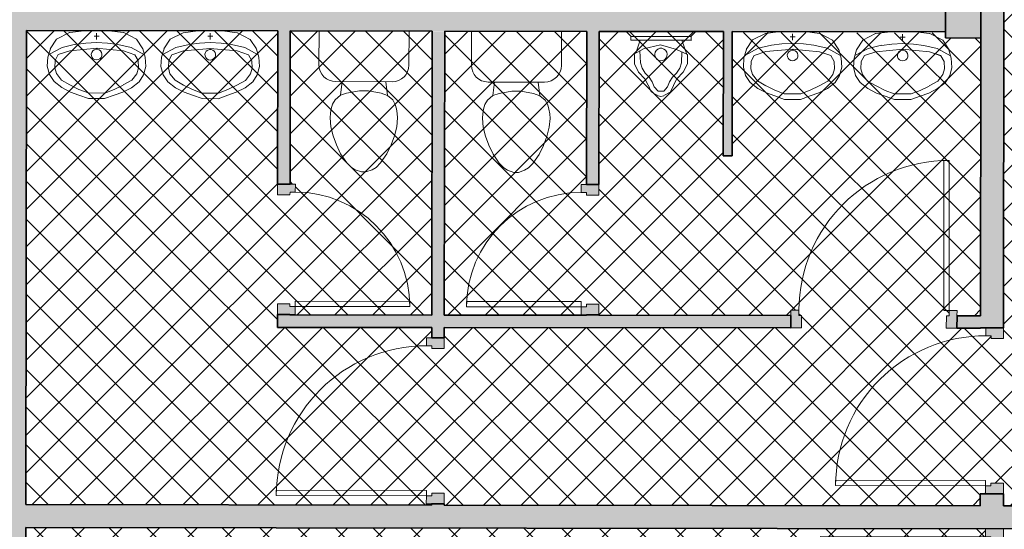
# Model space of a CAD drawing. Header units: metres. Extents: x 107 to 154, y -7 to 138.
# Tile 59 of 62: x 136.6 to 142.15, y 128.26 to 131.13. Entities that reach past the tile are written whole.
import ezdxf

# ---------------------------------------------------------------- set-up
doc = ezdxf.new("R2010")
doc.units = ezdxf.units.M
doc.linetypes.add('Tiret', pattern=[0.0025, 0.00125, -0.00125])
for name, color, linetype, lineweight in [('A-DETL-GENF', 7, 'Continuous', 18), ('A-DOOR', 7, 'Continuous', 18), ('A-FLOR-HRAL', 7, 'Continuous', 18), ('A-WALL', 7, 'Continuous', 18), ('P-SANR-FIXT', 7, 'Continuous', 18), ('S-COLS', 7, 'Continuous', 18)]:
    doc.layers.add(name, color=color, linetype=linetype, lineweight=lineweight)
doc.layers.add('A-WALL-PATT', color=7, linetype='Continuous', true_color=0x2a2a2a)

# ---------------------------------------------------------------- blocks, each defined once
blk = doc.blocks.new('ART-Béton-Poteau rectangulaire - 20X20-3251590-DCE-R-1 Proj 50')
at = {"layer": 'S-COLS', "true_color": 0x2a2a2a}
blk.add_hatch(color=250, dxfattribs=at).paths.add_polyline_path([(0.1, -0.1), (0.1, 0.1), (-0.1, 0.1), (-0.1, -0.1)])
at = {"layer": 'S-COLS', "lineweight": 35}
for p, q in [((0.1, 0.1), (-0.1, 0.1)), ((-0.1, 0.1), (-0.1, -0.1)), ((0.1, -0.1), (0.1, 0.1)), ((-0.1, -0.1), (0.1, -0.1))]:
    blk.add_line(p, q, dxfattribs=at)
blk = doc.blocks.new('OMD_Porte 1V tunnel - 80x204-5423494-DCE-R-1 Proj 50')
at = {"layer": 'A-DOOR', "true_color": 0x2a2a2a}
h = blk.add_hatch(color=250, dxfattribs=at)
h.paths.add_polyline_path([(-0.5175, -0.065), (-0.4575, -0.0649), (-0.4576, 0.005), (-0.4725, 0.005), (-0.4725, 0.035), (-0.5175, 0.035), (-0.5175, 0.0049)])
h.paths.add_polyline_path([(0.3575, -0.065), (0.4175, -0.065), (0.4174, 0.035), (0.3725, 0.0349), (0.3725, 0.005), (0.3575, 0.005)])
at = {"layer": 'A-DOOR'}
for p, q in [((-0.4725, 0.035), (-0.4725, 0.88)), ((-0.4425, 0.88), (-0.4725, 0.88)), ((-0.4425, 0.88), (-0.4425, 0.035)), ((-0.5175, 0.035), (-0.4725, 0.035)), ((-0.4425, 0.035), (-0.4725, 0.035)), ((-0.4725, 0.035), (-0.4425, 0.035)), ((-0.4725, 0.035), (-0.4725, 0.005)), ((-0.4725, 0.005), (-0.4575, 0.005)), ((-0.4575, 0.005), (-0.4575, -0.065)), ((0.3575, 0.005), (0.3725, 0.005)), ((0.3575, -0.065), (0.3575, 0.005)), ((0.3725, 0.005), (0.3725, 0.035)), ((0.3725, 0.035), (0.4175, 0.035)), ((-0.4575, -0.065), (-0.5175, -0.065)), ((0.4175, -0.065), (0.3575, -0.065))]:
    blk.add_line(p, q, dxfattribs=at)
blk.add_arc((-0.4725, 0.035), 0.845, 0, 90, dxfattribs=at)
blk = doc.blocks.new('OMD_lavabo - Type 1-3236335-DCE-R-1 Proj 50')
at = {"layer": 'P-SANR-FIXT'}
for p, q in [((0.0796, 0.447), (0.0261, 0.4275)), ((0.1709, 0.447), (0.0796, 0.447)), ((0.1709, 0.447), (0.2244, 0.4275)), ((-0.022, 0.4107), (-0.071, 0.3855)), ((-0.071, 0.3855), (-0.022, 0.4107)), ((0.0263, 0.3957), (-0.0243, 0.3708)), ((0.0261, 0.4275), (-0.022, 0.4107)), ((0.0778, 0.4158), (0.0263, 0.3957)), ((0.1727, 0.4158), (0.0778, 0.4158)), ((0.1727, 0.4158), (0.2241, 0.3957)), ((0.2241, 0.3957), (0.2748, 0.3708)), ((0.2244, 0.4275), (0.2725, 0.4107)), ((0.2725, 0.4107), (0.3215, 0.3855)), ((-0.1141, 0.3521), (-0.1399, 0.3126)), ((-0.071, 0.3855), (-0.1141, 0.3521)), ((-0.1012, 0.3066), (-0.0728, 0.3435)), ((-0.0248, 0.3704), (-0.0728, 0.3435)), ((-0.0728, 0.3435), (-0.0248, 0.3704)), ((0.2752, 0.3704), (0.3233, 0.3435)), ((0.3215, 0.3855), (0.3646, 0.3521)), ((0.3233, 0.3435), (0.3517, 0.3066)), ((0.3646, 0.3521), (0.3904, 0.3126)), ((-0.1521, 0.2654), (-0.1399, 0.3126)), ((-0.1012, 0.3066), (-0.1106, 0.2744)), ((0.3517, 0.3066), (0.361, 0.2744)), ((0.4026, 0.2654), (0.3904, 0.3126)), ((-0.1487, 0.2136), (-0.1521, 0.2654)), ((-0.1106, 0.2744), (-0.1084, 0.2326)), ((-0.1084, 0.2326), (-0.0906, 0.1997)), ((0.1068, 0.2229), (0.1001, 0.2156)), ((0.1155, 0.2276), (0.1068, 0.2229)), ((0.1252, 0.2292), (0.1155, 0.2276)), ((0.135, 0.2276), (0.1252, 0.2292)), ((0.1437, 0.2229), (0.135, 0.2276)), ((0.1504, 0.2156), (0.1437, 0.2229)), ((0.3589, 0.2326), (0.341, 0.1996)), ((0.361, 0.2744), (0.3589, 0.2326)), ((0.3992, 0.2136), (0.4026, 0.2654)), ((-0.1347, 0.1669), (-0.1487, 0.2136)), ((-0.1446, 0.1999), (-0.0692, 0.159)), ((-0.1357, 0.1667), (-0.0999, 0.1124)), ((-0.0261, 0.1781), (-0.0906, 0.1997)), ((-0.0905, 0.1996), (-0.0261, 0.1781)), ((-0.0261, 0.1781), (0.1277, 0.164)), ((0.1277, 0.164), (-0.0261, 0.1781)), ((-0.0261, 0.1781), (0.1277, 0.164)), ((0.0962, 0.2066), (0.0953, 0.1968)), ((0.0953, 0.1968), (0.0978, 0.1872)), ((0.1001, 0.2156), (0.0962, 0.2066)), ((0.0978, 0.1872), (0.1032, 0.1789)), ((0.1032, 0.1789), (0.111, 0.1729)), ((0.111, 0.1729), (0.1203, 0.1697)), ((0.1203, 0.1697), (0.1302, 0.1697)), ((0.2766, 0.1781), (0.1228, 0.164)), ((0.1302, 0.1697), (0.1395, 0.1729)), ((0.1395, 0.1729), (0.1473, 0.1789)), ((0.1473, 0.1789), (0.1527, 0.1872)), ((0.1543, 0.2066), (0.1504, 0.2156)), ((0.1527, 0.1872), (0.1551, 0.1968)), ((0.1551, 0.1968), (0.1543, 0.2066)), ((0.341, 0.1996), (0.2766, 0.1781)), ((0.3951, 0.1999), (0.3197, 0.159)), ((0.3862, 0.1667), (0.3504, 0.1124)), ((0.3851, 0.1669), (0.3992, 0.2136)), ((-0.0999, 0.1124), (-0.0279, 0.0756)), ((-0.0692, 0.159), (0.0054, 0.1416)), ((0.0054, 0.1416), (-0.0692, 0.159)), ((0.0054, 0.1421), (0.064, 0.1346)), ((0.064, 0.1344), (0.1252, 0.1313)), ((0.1862, 0.1344), (0.1252, 0.1313)), ((0.1264, 0.1139), (0.1264, 0.0779)), ((0.2447, 0.1421), (0.1862, 0.1346)), ((0.3197, 0.159), (0.2447, 0.1416)), ((0.3504, 0.1124), (0.2784, 0.0756)), ((-0.0266, 0.0753), (0.0557, 0.065)), ((0.0557, 0.065), (-0.0266, 0.0753)), ((0.139, 0.0952), (0.1108, 0.0952)), ((0.277, 0.0753), (0.1948, 0.065))]:
    blk.add_line(p, q, dxfattribs=at)
blk = doc.blocks.new('Cuvette réservoir - Cuvette réservoir-3236021-DCE-R-1 Proj 50')
at = {"layer": 'P-SANR-FIXT'}
for p, q in [((-0.2534, 0.2984), (-0.2534, 0.4899)), ((0.2534, 0.4906), (0.2534, 0.2984)), ((0.1587, 0.2038), (-0.1588, 0.2038)), ((-0.1235, 0.2038), (-0.1323, 0.127)), ((0.1235, 0.2038), (0.1323, 0.127)), ((-0.1323, 0.127), (-0.1626, 0.1016)), ((-0.0974, 0.1397), (-0.1323, 0.127)), ((-0.0254, 0.1524), (-0.0974, 0.1397)), ((0.0254, 0.1524), (-0.0254, 0.1524)), ((0.0974, 0.1397), (0.0254, 0.1524)), ((0.1323, 0.127), (0.0974, 0.1397)), ((0.1626, 0.1016), (0.1323, 0.127)), ((-0.177, 0.0762), (-0.1838, 0.0508)), ((-0.1626, 0.1016), (-0.177, 0.0762)), ((0.177, 0.0762), (0.1626, 0.1016)), ((0.1838, 0.0508), (0.177, 0.0762)), ((-0.1883, 0.0253), (-0.1905, 0)), ((-0.1905, 0), (-0.1861, -0.0506)), ((-0.1838, 0.0508), (-0.1883, 0.0253)), ((0.1883, 0.0253), (0.1838, 0.0508)), ((0.1861, -0.0506), (0.1905, 0)), ((0.1905, 0), (0.1883, 0.0253)), ((-0.1861, -0.0506), (-0.1724, -0.1016)), ((0.1724, -0.1016), (0.1861, -0.0506)), ((-0.1724, -0.1016), (-0.1539, -0.1524)), ((0.1539, -0.1524), (0.1724, -0.1016)), ((-0.1539, -0.1524), (-0.1302, -0.2032)), ((0.1302, -0.2032), (0.1539, -0.1524)), ((-0.1302, -0.2032), (-0.095, -0.254)), ((0.095, -0.254), (0.1302, -0.2032)), ((-0.095, -0.254), (-0.0696, -0.2794)), ((0.0696, -0.2794), (0.095, -0.254)), ((-0.0696, -0.2794), (-0.0476, -0.2921)), ((-0.0476, -0.2921), (-0.0127, -0.3048)), ((-0.0127, -0.3048), (0.0127, -0.3048)), ((0.0127, -0.3048), (0.0476, -0.2921)), ((0.0476, -0.2921), (0.0696, -0.2794))]:
    blk.add_line(p, q, dxfattribs=at)
for centre, start, end in [((-0.1588, 0.2984), 180, 270), ((0.1587, 0.2984), 270, 360)]:
    blk.add_arc(centre, 0.0946, start, end, dxfattribs=at)
blk = doc.blocks.new('Cuvette réservoir - Cuvette réservoir-V5-DCE-R-1 Proj 50')
at = {"layer": 'P-SANR-FIXT'}
for p, q in [((-0.2534, 0.2984), (-0.2534, 0.4887)), ((0.2534, 0.4894), (0.2534, 0.2984)), ((0.1587, 0.2038), (-0.1588, 0.2038)), ((-0.1235, 0.2038), (-0.1323, 0.127)), ((0.1235, 0.2038), (0.1323, 0.127)), ((-0.1323, 0.127), (-0.1626, 0.1016)), ((-0.0974, 0.1397), (-0.1323, 0.127)), ((-0.0254, 0.1524), (-0.0974, 0.1397)), ((0.0254, 0.1524), (-0.0254, 0.1524)), ((0.0974, 0.1397), (0.0254, 0.1524)), ((0.1323, 0.127), (0.0974, 0.1397)), ((0.1626, 0.1016), (0.1323, 0.127)), ((-0.177, 0.0762), (-0.1838, 0.0508)), ((-0.1626, 0.1016), (-0.177, 0.0762)), ((0.177, 0.0762), (0.1626, 0.1016)), ((0.1838, 0.0508), (0.177, 0.0762)), ((-0.1883, 0.0253), (-0.1905, 0)), ((-0.1905, 0), (-0.1861, -0.0506)), ((-0.1838, 0.0508), (-0.1883, 0.0253)), ((0.1883, 0.0253), (0.1838, 0.0508)), ((0.1861, -0.0506), (0.1905, 0)), ((0.1905, 0), (0.1883, 0.0253)), ((-0.1861, -0.0506), (-0.1724, -0.1016)), ((0.1724, -0.1016), (0.1861, -0.0506)), ((-0.1724, -0.1016), (-0.1539, -0.1524)), ((0.1539, -0.1524), (0.1724, -0.1016)), ((-0.1539, -0.1524), (-0.1302, -0.2032)), ((0.1302, -0.2032), (0.1539, -0.1524)), ((-0.1302, -0.2032), (-0.095, -0.254)), ((0.095, -0.254), (0.1302, -0.2032)), ((-0.095, -0.254), (-0.0696, -0.2794)), ((0.0696, -0.2794), (0.095, -0.254)), ((-0.0696, -0.2794), (-0.0476, -0.2921)), ((-0.0476, -0.2921), (-0.0127, -0.3048)), ((-0.0127, -0.3048), (0.0127, -0.3048)), ((0.0127, -0.3048), (0.0476, -0.2921)), ((0.0476, -0.2921), (0.0696, -0.2794))]:
    blk.add_line(p, q, dxfattribs=at)
for centre, start, end in [((-0.1588, 0.2984), 180, 270), ((0.1587, 0.2984), 270, 360)]:
    blk.add_arc(centre, 0.0946, start, end, dxfattribs=at)
blk = doc.blocks.new('Grz_urinoir - Grz_urinoir-3256216-DCE-R-1 Proj 50')
at = {"layer": 'P-SANR-FIXT'}
for p, q in [((-0.2312, 0.3701), (-0.2154, 0.4057)), ((-0.2138, 0.4076), (-0.1782, 0.4262)), ((-0.1773, 0.401), (-0.1983, 0.3768)), ((-0.1624, 0.402), (-0.1773, 0.401)), ((-0.1766, 0.4286), (-0.161, 0.431)), ((-0.1453, 0.4286), (-0.161, 0.431)), ((-0.1595, 0.402), (-0.1446, 0.401)), ((-0.1446, 0.401), (-0.1236, 0.3768)), ((-0.1081, 0.4076), (-0.1437, 0.4262)), ((-0.0907, 0.3701), (-0.1065, 0.4057)), ((-0.2509, 0.3325), (-0.2322, 0.3686)), ((-0.2097, 0.3487), (-0.2264, 0.3235)), ((-0.1983, 0.3768), (-0.2097, 0.3487)), ((-0.1236, 0.3768), (-0.1122, 0.3487)), ((-0.1122, 0.3487), (-0.0955, 0.3235)), ((-0.071, 0.3325), (-0.0897, 0.3686)), ((-0.3109, 0.2475), (-0.2867, 0.2939)), ((-0.2867, 0.2939), (-0.2509, 0.3325)), ((-0.2494, 0.2998), (-0.2677, 0.2718)), ((-0.2264, 0.3235), (-0.2494, 0.2998)), ((-0.0955, 0.3235), (-0.0725, 0.2998)), ((-0.0725, 0.2998), (-0.0542, 0.2718)), ((-0.0352, 0.2939), (-0.071, 0.3325)), ((-0.011, 0.2475), (-0.0352, 0.2939)), ((-0.3109, 0.1952), (-0.3109, 0.2475)), ((-0.2768, 0.2415), (-0.2792, 0.1805)), ((-0.2677, 0.2718), (-0.2768, 0.2415)), ((-0.1903, 0.2142), (-0.1824, 0.2227)), ((-0.1824, 0.2227), (-0.1723, 0.2282)), ((-0.1723, 0.2282), (-0.161, 0.23)), ((-0.161, 0.23), (-0.1496, 0.2282)), ((-0.1496, 0.2282), (-0.1395, 0.2227)), ((-0.1395, 0.2227), (-0.1317, 0.2142)), ((-0.0542, 0.2718), (-0.0451, 0.2415)), ((-0.0451, 0.2415), (-0.0424, 0.1737)), ((-0.011, 0.1949), (-0.011, 0.2475)), ((-0.3109, 0.1952), (-0.2482, 0.1661)), ((-0.2785, 0.1149), (-0.3059, 0.1949)), ((-0.1958, 0.1922), (-0.1949, 0.2036)), ((-0.193, 0.181), (-0.1958, 0.1922)), ((-0.1949, 0.2036), (-0.1903, 0.2142)), ((-0.1867, 0.1713), (-0.193, 0.181)), ((-0.1776, 0.1643), (-0.1867, 0.1713)), ((-0.1352, 0.1713), (-0.1443, 0.1643)), ((-0.1289, 0.181), (-0.1352, 0.1713)), ((-0.1317, 0.2142), (-0.127, 0.2036)), ((-0.1261, 0.1922), (-0.1289, 0.181)), ((-0.127, 0.2036), (-0.1261, 0.1922)), ((-0.0623, 0.1623), (-0.0089, 0.1931)), ((-0.0434, 0.1149), (-0.0185, 0.1875)), ((0.0091, 0.1149), (-0.331, 0.1151)), ((-0.331, 0.1151), (-0.331, 0.091)), ((-0.3291, 0.1149), (0.0091, 0.1149)), ((-0.2482, 0.1661), (-0.1584, 0.1413)), ((-0.1653, 0.16), (-0.1776, 0.1643)), ((-0.1552, 0.16), (-0.1653, 0.16)), ((-0.1584, 0.1413), (-0.0623, 0.1623)), ((-0.1566, 0.16), (-0.142, 0.1651)), ((0.0091, 0.1149), (0.0091, 0.0921)), ((-0.331, 0.091), (-0.357, 0.065)), ((-0.3291, 0.0929), (0.0072, 0.0929)), ((0.0072, 0.0929), (0.0351, 0.065))]:
    blk.add_line(p, q, dxfattribs=at)
blk = doc.blocks.new('OMD_Porte 1V tunnel - 80x204-5423509-DCE-R-1 Proj 50')
at = {"layer": 'A-DOOR', "true_color": 0x2a2a2a}
h = blk.add_hatch(color=250, dxfattribs=at)
h.paths.add_polyline_path([(-0.5175, 0.035), (-0.5175, -0.065), (-0.4725, -0.0649), (-0.4725, -0.035), (-0.4575, -0.035), (-0.4575, 0.035), (-0.4726, 0.035)])
h.paths.add_polyline_path([(0.3575, 0.035), (0.3576, -0.035), (0.3725, -0.035), (0.3725, -0.065), (0.4175, -0.065), (0.4174, 0.035), (0.3724, 0.035)])
at = {"layer": 'A-DOOR'}
for p, q in [((-0.4575, 0.035), (-0.5175, 0.035)), ((-0.4575, -0.035), (-0.4575, 0.035)), ((0.4175, 0.035), (0.3575, 0.035)), ((0.3575, 0.035), (0.3575, -0.035)), ((-0.5175, -0.035), (-0.5175, -0.065)), ((-0.4725, -0.065), (-0.4725, -0.035)), ((-0.4725, -0.035), (-0.4575, -0.035)), ((0.3575, -0.035), (0.3725, -0.035)), ((0.3725, -0.035), (0.3725, -0.065)), ((0.4175, -0.065), (0.4175, -0.035)), ((-0.5175, -0.065), (-0.4725, -0.065)), ((-0.4425, -0.065), (-0.4725, -0.065)), ((-0.4725, -0.065), (-0.4725, -0.91)), ((-0.4725, -0.065), (-0.4425, -0.065)), ((-0.4425, -0.91), (-0.4425, -0.065)), ((0.3725, -0.065), (0.4175, -0.065)), ((-0.4425, -0.91), (-0.4725, -0.91))]:
    blk.add_line(p, q, dxfattribs=at)
blk.add_arc((-0.4725, -0.065), 0.845, 270, 360, dxfattribs=at)
blk = doc.blocks.new('OMD_Porte 1V tunnel - 80x204-5423507-DCE-R-1 Proj 50')
at = {"layer": 'A-DOOR', "true_color": 0x2a2a2a}
h = blk.add_hatch(color=250, dxfattribs=at)
h.paths.add_polyline_path([(-0.5175, -0.035), (-0.4575, -0.0349), (-0.4576, 0.035), (-0.4725, 0.035), (-0.4725, 0.065), (-0.5175, 0.065), (-0.5175, -0.035)])
h.paths.add_polyline_path([(0.3575, -0.035), (0.4175, -0.035), (0.4175, 0.065), (0.3725, 0.0649), (0.3725, 0.035), (0.3575, 0.035)])
at = {"layer": 'A-DOOR'}
for p, q in [((-0.4725, 0.065), (-0.4725, 0.91)), ((-0.4425, 0.91), (-0.4725, 0.91)), ((-0.4425, 0.91), (-0.4425, 0.065)), ((-0.5175, 0.035), (-0.5175, 0.065)), ((-0.5175, 0.065), (-0.4725, 0.065)), ((-0.4425, 0.065), (-0.4725, 0.065)), ((-0.4725, 0.065), (-0.4425, 0.065)), ((-0.4725, 0.065), (-0.4725, 0.035)), ((0.3725, 0.035), (0.3725, 0.065)), ((0.3725, 0.065), (0.4175, 0.065)), ((0.4175, 0.065), (0.4175, 0.035)), ((-0.4725, 0.035), (-0.4575, 0.035)), ((-0.4575, 0.035), (-0.4575, -0.035)), ((0.3575, 0.035), (0.3725, 0.035)), ((0.3575, -0.035), (0.3575, 0.035)), ((-0.4575, -0.035), (-0.5175, -0.035)), ((0.4175, -0.035), (0.3575, -0.035))]:
    blk.add_line(p, q, dxfattribs=at)
blk.add_arc((-0.4725, 0.065), 0.845, 0, 90, dxfattribs=at)
blk = doc.blocks.new('OMD_Porte 1V tunnel - 60X204-5423497-DCE-R-1 Proj 50')
at = {"layer": 'A-DOOR', "true_color": 0x2a2a2a}
h = blk.add_hatch(color=250, dxfattribs=at)
h.paths.add_polyline_path([(-0.4175, -0.065), (-0.3725, -0.0649), (-0.3725, -0.035), (-0.3575, -0.035), (-0.3575, 0.035), (-0.4175, 0.035), (-0.4175, -0.0351)])
h.paths.add_polyline_path([(0.2575, -0.035), (0.2725, -0.035), (0.2725, -0.065), (0.3175, -0.065), (0.3175, 0.035), (0.2575, 0.0349)])
at = {"layer": 'A-DOOR'}
for p, q in [((-0.3575, 0.035), (-0.4175, 0.035)), ((-0.3575, -0.035), (-0.3575, 0.035)), ((0.3175, 0.035), (0.2575, 0.035)), ((0.2575, 0.035), (0.2575, -0.035)), ((-0.4175, -0.035), (-0.4175, -0.065)), ((-0.3725, -0.065), (-0.3725, -0.035)), ((-0.3725, -0.035), (-0.3575, -0.035)), ((0.2575, -0.035), (0.2725, -0.035)), ((0.2725, -0.035), (0.2725, -0.065)), ((0.3175, -0.065), (0.3175, -0.035)), ((-0.4175, -0.065), (-0.3725, -0.065)), ((-0.3425, -0.065), (-0.3725, -0.065)), ((-0.3725, -0.065), (-0.3725, -0.71)), ((-0.3725, -0.065), (-0.3425, -0.065)), ((-0.3425, -0.71), (-0.3425, -0.065)), ((0.2725, -0.065), (0.3175, -0.065)), ((-0.3425, -0.71), (-0.3725, -0.71))]:
    blk.add_line(p, q, dxfattribs=at)
blk.add_arc((-0.3725, -0.065), 0.645, 270, 360, dxfattribs=at)
blk = doc.blocks.new('OMD_Porte 1V tunnel - 60X204-5423496-DCE-R-1 Proj 50')
at = {"layer": 'A-DOOR', "true_color": 0x2a2a2a}
h = blk.add_hatch(color=250, dxfattribs=at)
h.paths.add_polyline_path([(-0.4175, -0.035), (-0.3575, -0.0349), (-0.3576, 0.035), (-0.3725, 0.035), (-0.3725, 0.065), (-0.4175, 0.065), (-0.4175, 0.0349)])
h.paths.add_polyline_path([(0.2575, -0.035), (0.3175, -0.035), (0.3175, 0.065), (0.2725, 0.0649), (0.2725, 0.035), (0.2575, 0.035)])
at = {"layer": 'A-DOOR'}
for p, q in [((-0.3725, 0.065), (-0.3725, 0.71)), ((-0.3425, 0.71), (-0.3725, 0.71)), ((-0.3425, 0.71), (-0.3425, 0.065)), ((-0.4175, 0.035), (-0.4175, 0.065)), ((-0.4175, 0.065), (-0.3725, 0.065)), ((-0.3425, 0.065), (-0.3725, 0.065)), ((-0.3725, 0.065), (-0.3425, 0.065)), ((-0.3725, 0.065), (-0.3725, 0.035)), ((0.2725, 0.035), (0.2725, 0.065)), ((0.2725, 0.065), (0.3175, 0.065)), ((0.3175, 0.065), (0.3175, 0.035)), ((-0.3725, 0.035), (-0.3575, 0.035)), ((-0.3575, 0.035), (-0.3575, -0.035)), ((0.2575, 0.035), (0.2725, 0.035)), ((0.2575, -0.035), (0.2575, 0.035)), ((-0.3575, -0.035), (-0.4175, -0.035)), ((0.3175, -0.035), (0.2575, -0.035))]:
    blk.add_line(p, q, dxfattribs=at)
blk.add_arc((-0.3725, 0.065), 0.645, 0, 90, dxfattribs=at)
blk = doc.blocks.new('OMD_Porte 2V tunnel - 140x204-V6-DCE-R-1 Proj 50')
at = {"layer": 'A-DOOR', "true_color": 0x2a2a2a}
h = blk.add_hatch(color=250, dxfattribs=at)
h.paths.add_polyline_path([(0.725, 0.065), (0.665, 0.0649), (0.6651, -0.005), (0.68, -0.005), (0.68, -0.035), (0.725, -0.035), (0.725, 0.0614)])
h.paths.add_polyline_path([(-0.765, 0.065), (-0.825, 0.065), (-0.8249, -0.035), (-0.78, -0.0349), (-0.78, -0.005), (-0.765, -0.005)])
at = {"layer": 'A-DOOR'}
for p, q in [((-0.765, 0.065), (-0.825, 0.065)), ((-0.765, -0.005), (-0.765, 0.065)), ((0.725, 0.065), (0.665, 0.065)), ((0.665, 0.065), (0.665, -0.005)), ((-0.825, -0.035), (-0.78, -0.035)), ((-0.78, -0.035), (-0.78, -0.005)), ((-0.78, -0.005), (-0.765, -0.005)), ((-0.78, -0.965), (-0.78, -0.035)), ((-0.78, -0.035), (-0.75, -0.035)), ((-0.75, -0.035), (-0.75, -0.965)), ((0.65, -0.565), (0.65, -0.035)), ((0.65, -0.035), (0.68, -0.035)), ((0.665, -0.005), (0.68, -0.005)), ((0.68, -0.005), (0.68, -0.035)), ((0.68, -0.035), (0.68, -0.565)), ((0.68, -0.035), (0.725, -0.035)), ((0.68, -0.565), (0.65, -0.565)), ((-0.75, -0.965), (-0.78, -0.965))]:
    blk.add_line(p, q, dxfattribs=at)
at = {"layer": 'A-DOOR', "linetype": 'Tiret'}
for centre, radius, start, end in [((-0.78, -0.035), 0.93, 270, 0), ((0.68, -0.035), 0.53, 180, 270)]:
    blk.add_arc(centre, radius, start, end, dxfattribs=at)
blk = doc.blocks.new('Type de main courante - Main courante_Interne_-4134869-DCE-R-1 Proj 50')
at = {"layer": 'A-FLOR-HRAL', "flags": 128}
blk.add_lwpolyline([(191.8345, -1.5603), (191.8331, -1.5618), (191.8317, -1.5633)], dxfattribs=at)
at = {"layer": 'A-FLOR-HRAL'}
blk.add_open_spline([(190.5764, -0.3667), (190.5769, -0.3662), (190.5778, -0.3652), (190.5787, -0.3642), (190.5792, -0.3637)], degree=3, dxfattribs=at)
blk = doc.blocks.new('Type de main courante - Main courante_Interne_-V55-DCE-R-1 Proj 50')
at = {"layer": 'A-FLOR-HRAL'}
for p, q in [((190.5882, -0.3543), (189.6761, 0.5151)), ((190.5675, -0.3761), (189.6554, 0.4934)), ((191.8227, -1.5727), (190.5675, -0.3761)), ((191.8434, -1.551), (190.5882, -0.3543)), ((191.8227, -1.5727), (191.8434, -1.551))]:
    blk.add_line(p, q, dxfattribs=at)

msp = doc.modelspace()

# ---------------------------------------------------------------- hatches: boundary and pattern name
at = {"layer": 'A-DETL-GENF', "true_color": 0x808080}
h = msp.add_hatch(dxfattribs=at)
h.set_pattern_fill('FP_14', color=8, style=0, pattern_type=2)
h.set_pattern_definition([(45, (0, 0), (-0.10606602, 0.10606602), []), (135, (0, 0), (-0.10606602, -0.10606602), [])])
h.paths.add_polyline_path([(139.4207, 102.5827), (139.4207, 105.8676), (136.4537, 105.8713), (136.4515, 105.0462), (136.2515, 105.0462), (136.2514, 104.9867), (136.1814, 104.9869), (136.1814, 105.0019), (136.1514, 105.0019), (136.1537, 106.0017), (136.1507, 106.0017), (136.1507, 106.0467), (136.1807, 106.0467), (136.1807, 106.0616), (136.2507, 106.0616), (136.2507, 106.0016), (139.4207, 105.9978), (139.4207, 107.2476), (137.6577, 107.2498), (137.6579, 107.4198), (139.4207, 107.4176), (139.4207, 108.6676), (138.0495, 108.6693), (136.7325, 107.501), (136.2525, 107.5016), (136.2525, 107.4916), (136.1825, 107.4916), (136.1825, 107.5066), (136.1525, 107.5067), (136.1526, 107.6017), (136.6952, 107.6016), (138.0453, 108.7993), (139.4207, 108.7977), (139.4207, 111.4677), (138.9479, 111.4682), (138.948, 111.5682), (139.4207, 111.5677), (139.4207, 114.6781), (145.2207, 114.6781), (145.2207, 117.0755), (144.2998, 117.0766), (144.2986, 116.0516), (144.7485, 116.0511), (144.7477, 115.3436), (144.7177, 115.3436), (144.7176, 115.3286), (144.6476, 115.3287), (144.6484, 115.9512), (144.1984, 115.9518), (144.2013, 118.2768), (144.6513, 118.2768), (144.6521, 118.8987), (144.7221, 118.8986), (144.7221, 118.8836), (144.7521, 118.8836), (144.7512, 118.1761), (144.3012, 118.1762), (144.2999, 117.1766), (145.2207, 117.1755), (145.2207, 119.8755), (144.8033, 119.876), (144.8032, 119.776), (144.7532, 119.776), (144.7531, 119.7286), (144.7231, 119.7286), (144.7231, 119.7136), (144.6531, 119.7137), (144.6531, 119.7762), (144.6032, 119.7763), (144.6035, 120.0763), (144.6535, 120.0763), (144.6536, 120.1387), (144.7236, 120.1386), (144.7236, 120.1236), (144.7536, 120.1236), (144.7535, 120.0761), (144.8035, 120.076), (144.8035, 119.976), (145.2207, 119.976), (145.2207, 122.6755), (144.3067, 122.6766), (144.3055, 121.6766), (144.7555, 121.6761), (144.7546, 120.9686), (144.7246, 120.9686), (144.7246, 120.9536), (144.6546, 120.9537), (144.6554, 121.5762), (144.2054, 121.5768), (144.2082, 123.8768), (144.6582, 123.8768), (144.6589, 124.4687), (144.7289, 124.4686), (144.7289, 124.4536), (144.7589, 124.4536), (144.7581, 123.7761), (144.3081, 123.7762), (144.3068, 122.7766), (145.2207, 122.7755), (145.2207, 125.5755), (144.8103, 125.576), (144.8101, 125.376), (144.7601, 125.376), (144.76, 125.2986), (144.73, 125.2986), (144.7299, 125.2836), (144.6599, 125.2837), (144.66, 125.3762), (144.4801, 125.3764), (144.4836, 128.2614), (144.0236, 128.262), (144.0237, 128.332), (144.0387, 128.332), (144.0387, 128.362), (144.0837, 128.362), (144.0838, 128.3919), (144.4838, 128.3919), (144.4872, 131.2114), (144.5172, 131.2114), (144.5173, 131.2564), (144.5473, 131.2564), (144.5473, 131.2713), (144.6173, 131.2713), (144.6173, 131.2263), (144.8173, 131.226), (144.817, 131.026), (144.617, 131.0263), (144.6104, 125.6763), (145.2207, 125.676), (145.2207, 134.4405), (145.0012, 134.4407), (145.0016, 134.4309), (145.0112, 134.4308), (145.0111, 134.4258), (144.9711, 134.4258), (144.9711, 134.3859), (145.0111, 134.3858), (145.0111, 134.3808), (144.9511, 134.3809), (144.9511, 134.4309), (144.6212, 134.4309), (144.6191, 132.7013), (144.5491, 132.7013), (144.5491, 132.7163), (144.5191, 132.7164), (144.5191, 132.7614), (144.4892, 132.7614), (144.4902, 133.6088), (143.6714, 132.792), (143.6448, 132.8187), (142.6322, 131.809), (142.659, 131.7821), (142.1473, 131.2717), (142.1449, 129.3368), (142.0749, 129.3369), (142.0749, 129.3519), (142.0449, 129.3519), (142.0449, 129.3969), (142.015, 129.3968), (142.015, 129.3945), (141.8225, 129.3947), (141.8226, 129.4647), (141.8376, 129.4647), (141.8376, 129.4947), (141.8826, 129.4946), (141.8826, 129.4646), (142.0151, 129.4646), (142.017, 131.0295), (141.817, 131.0297), (141.817, 131.0584), (140.6171, 131.0613), (140.6162, 130.3662), (140.5662, 130.3663), (140.5671, 131.0615), (139.8671, 131.0632), (139.8659, 130.1446), (139.7959, 130.1447), (139.7959, 130.1597), (139.7659, 130.1597), (139.766, 130.2047), (139.796, 130.2047), (139.7971, 131.0633), (138.9971, 131.0653), (138.9951, 129.4682), (139.7951, 129.4672), (139.7951, 129.4697), (139.7651, 129.4697), (139.7651, 129.5147), (139.7951, 129.5147), (139.7952, 129.5297), (139.8652, 129.5296), (139.8651, 129.4671), (140.9476, 129.4658), (140.9476, 129.4958), (140.9926, 129.4957), (140.9926, 129.4657), (141.0076, 129.4657), (141.0075, 129.3957), (138.995, 129.3982), (138.9949, 129.2807), (138.9249, 129.2808), (138.9249, 129.2958), (138.8949, 129.2958), (138.8949, 129.3408), (138.9249, 129.3408), (138.9249, 129.3983), (138.055, 129.3993), (138.0552, 129.5318), (138.1252, 129.5318), (138.1252, 129.5168), (138.1551, 129.5167), (138.1551, 129.4717), (138.1251, 129.4717), (138.1251, 129.4693), (138.9251, 129.4683), (138.9271, 131.0655), (138.1271, 131.0674), (138.126, 130.2068), (138.156, 130.2067), (138.1559, 130.1617), (138.1259, 130.1617), (138.1259, 130.1468), (138.0559, 130.1468), (138.0571, 131.0676), (136.6427, 131.0711), (136.6381, 128.4011), (138.9238, 128.3983), (138.9238, 128.4058), (138.8938, 128.4058), (138.8938, 128.4508), (138.9238, 128.4508), (138.9239, 128.4658), (138.9939, 128.4657), (138.9938, 128.3982), (142.0138, 128.3945), (142.0139, 128.462), (142.0439, 128.462), (142.0439, 128.5069), (142.0739, 128.5069), (142.0739, 128.5219), (142.1439, 128.5218), (142.1439, 128.3943), (142.5338, 128.3938), (142.5338, 128.3638), (142.5787, 128.3638), (142.5787, 128.3338), (142.5937, 128.3338), (142.5936, 128.2638), (142.1436, 128.2643), (142.1435, 128.2043), (142.0735, 128.2044), (142.0735, 128.2194), (142.0436, 128.2194), (142.0436, 128.2644), (136.6379, 128.2711), (136.628, 122.5136), (142.0065, 122.507), (142.007, 122.8845), (142.037, 122.8845), (142.037, 122.9294), (142.067, 122.9294), (142.067, 122.9444), (142.1371, 122.9443), (142.1358, 121.9243), (142.0658, 121.9244), (142.0658, 121.9394), (142.0358, 121.9394), (142.0358, 121.9844), (142.0059, 121.9845), (142.0059, 122.407), (136.6278, 122.4136), (136.6179, 116.6561), (142.0293, 116.6494), (142.0332, 119.7794), (141.8032, 119.7797), (141.8035, 120.0797), (142.0035, 120.0795), (142.004, 120.4345), (142.034, 120.4345), (142.034, 120.4794), (142.064, 120.4794), (142.064, 120.4944), (142.134, 120.4943), (142.1292, 116.5493), (136.6178, 116.5561), (136.6123, 113.3711), (137.2503, 113.3703), (137.2481, 111.5703), (137.448, 111.5701), (137.4479, 111.4701), (136.609, 111.4711), (136.608, 110.8861), (136.5883, 110.8861), (136.5833, 108.9951), (136.5844, 108.5859), (133.9222, 108.5928), (133.9208, 107.4306), (133.9191, 107.4306), (133.9152, 105.9307), (133.919, 105.9306), (133.9188, 105.8206), (132.731, 105.8221), (132.7307, 105.1787), (132.7296, 102.7738), (132.7345, 102.7738), (132.7345, 102.5938), (132.7843, 102.5937), (132.7843, 102.5908), (133.5843, 102.5898), (133.5843, 102.5926), (133.6343, 102.5925), (133.6343, 102.5898), (134.4343, 102.5888), (134.4345, 102.7713), (134.4845, 102.7712), (134.4845, 102.5887), (134.682, 102.5885), (134.6822, 102.771), (134.7322, 102.7709), (134.7322, 102.5884), (136.1451, 102.5867), (136.1476, 103.5419), (136.1776, 103.5419), (136.1777, 103.5569), (136.2477, 103.5567), (136.2477, 103.4967), (136.4475, 103.4962), (136.4451, 102.5863), (138.3415, 102.584)])
h.paths.add_polyline_path([(114.672, 102.618), (114.6771, 106.103), (111.8034, 106.1067), (108.3438, 106.1109), (108.3438, 106.1409), (108.2988, 106.141), (108.2988, 106.171), (108.2839, 106.171), (108.2839, 106.241), (109.2073, 106.2399), (109.2152, 111.6349), (109.2631, 111.6348), (109.2644, 112.7098), (109.2944, 112.7098), (109.2945, 112.7548), (109.3245, 112.7548), (109.3245, 112.7697), (109.3945, 112.7697), (109.3932, 111.6947), (109.5932, 111.6944), (109.5932, 111.6344), (114.6931, 111.6281), (114.6964, 114.2981), (109.5964, 114.3044), (109.5963, 114.2694), (109.3963, 114.2696), (109.3963, 114.1996), (109.3263, 114.1997), (109.3263, 114.2147), (109.2963, 114.2148), (109.2963, 114.2598), (109.2663, 114.2598), (109.268, 115.6173), (109.338, 115.6172), (109.338, 115.6022), (109.368, 115.6022), (109.368, 115.5572), (109.3979, 115.5571), (109.3966, 114.4696), (109.5966, 114.4694), (109.5966, 114.4344), (111.5465, 114.432), (111.5469, 114.732), (113.3569, 114.7298), (113.3569, 114.4298), (114.6965, 114.4281), (114.7171, 131.0981), (109.6171, 131.1044), (109.617, 131.0694), (109.417, 131.0696), (109.4136, 128.2396), (109.3836, 128.2396), (109.3835, 128.1947), (109.3535, 128.1947), (109.3535, 128.1797), (109.2835, 128.1798), (109.2871, 131.1048), (106.9471, 131.1072), (106.9453, 129.6927), (106.8753, 129.6928), (106.8753, 129.7078), (106.8454, 129.7079), (106.8454, 129.7529), (106.8154, 129.7529), (106.817, 131.0728), (106.617, 131.0731), (106.6173, 131.2731), (106.7673, 131.2731), (106.7698, 133.2929), (106.6099, 133.2928), (106.6099, 128.4381), (106.8138, 128.4378), (106.8143, 128.8179), (106.8443, 128.8179), (106.8443, 128.8629), (106.8743, 128.8629), (106.8743, 128.8778), (106.9443, 128.8777), (106.9423, 127.1927), (106.8723, 127.1928), (106.8723, 127.2078), (106.8423, 127.2079), (106.8423, 127.2529), (106.8123, 127.2529), (106.8136, 128.3078), (106.6099, 128.3078), (106.6105, 125.7231), (106.8105, 125.7228), (106.8112, 126.3179), (106.8412, 126.3179), (106.8412, 126.3629), (106.8712, 126.3629), (106.8712, 126.3778), (106.9413, 126.3777), (106.9388, 124.3927), (106.8688, 124.3928), (106.8688, 124.4078), (106.8388, 124.4079), (106.8388, 124.4529), (106.8089, 124.4529), (106.8101, 125.4228), (106.6101, 125.4231), (106.6099, 125.3957), (106.6099, 122.9231), (106.807, 122.9228), (106.8077, 123.5179), (106.8377, 123.5179), (106.8378, 123.5629), (106.8678, 123.5629), (106.8678, 123.5778), (106.9378, 123.5777), (106.9365, 122.5077), (106.6099, 122.5077), (106.6099, 117.3234), (106.9301, 117.3227), (106.929, 116.4027), (106.859, 116.4028), (106.859, 116.4178), (106.829, 116.4178), (106.829, 116.4628), (106.799, 116.4629), (106.7997, 117.0232), (106.6099, 117.0232), (106.6099, 111.6981), (106.7932, 111.6979), (106.7939, 112.2729), (106.8239, 112.2729), (106.8239, 112.3179), (106.8539, 112.3179), (106.8539, 112.3328), (106.924, 112.3328), (106.9181, 107.5477), (106.8481, 107.5478), (106.8481, 107.5628), (106.8181, 107.5629), (106.8181, 107.6079), (106.7881, 107.6079), (106.7929, 111.4479), (106.6099, 111.4479), (106.6099, 106.0731), (106.7862, 106.0729), (106.787, 106.6729), (106.817, 106.6729), (106.817, 106.7179), (106.847, 106.7179), (106.847, 106.7328), (106.9171, 106.7327), (106.917, 106.2427), (107.4689, 106.242), (107.4689, 106.172), (107.4539, 106.172), (107.4538, 106.142), (107.4088, 106.142), (107.4088, 106.1121), (106.9163, 106.1127), (106.9162, 106.0179), (106.9135, 103.8302), (106.8435, 103.8303), (106.8435, 103.8453), (106.8135, 103.8453), (106.8135, 103.8903), (106.7835, 103.8904), (106.786, 105.8729), (106.6099, 105.8729), (106.6099, 102.625), (106.782, 102.6248), (106.7824, 102.9554), (106.8124, 102.9554), (106.8125, 103.0003), (106.8425, 103.0003), (106.8425, 103.0153), (106.9125, 103.0152), (106.9125, 102.6247), (113.8492, 102.6187)])
h.paths.add_polyline_path([(109.586, 105.8694), (109.386, 105.8697), (109.3864, 106.0697), (109.5862, 106.0694)])
h.paths.add_polyline_path([(138.0708, 106.0519), (138.0704, 106.0529), (138.0709, 106.0529)])
h.paths.add_polyline_path([(138.0723, 107.1919), (138.0719, 107.1929), (138.0723, 107.1929)])
h.paths.add_polyline_path([(137.198, 111.5704), (137.1981, 111.6204), (137.2081, 111.6204), (137.209, 112.3204), (137.199, 112.3204), (137.199, 112.3704), (136.6106, 112.3711), (136.6092, 111.5711), (137.0921, 111.5705)])
h.paths.add_polyline_path([(137.1991, 112.4704), (137.1992, 112.5204), (137.2092, 112.5204), (137.2101, 113.2204), (137.2001, 113.2204), (137.2001, 113.2704), (136.6121, 113.2711), (136.6107, 112.4711), (137.1491, 112.4705)])
h.paths.add_polyline_path([(113.2346, 112.8799), (110.3846, 112.8834), (110.3848, 113.0534), (112.619, 113.0507), (112.619, 113.048), (112.6304, 113.048), (112.6292, 113.0507), (113.2348, 113.0499)])
h.paths.add_polyline_path([(110.7937, 113.1028), (110.7933, 113.1039), (110.7937, 113.1039)])
h.paths.add_polyline_path([(106.925, 113.1478), (106.855, 113.1478), (106.855, 113.1628), (106.825, 113.1629), (106.825, 113.2079), (106.795, 113.2079), (106.7964, 114.3079), (106.7489, 114.3079), (106.7489, 114.3379), (106.7339, 114.3379), (106.734, 114.4079), (106.7965, 114.4079), (106.7979, 115.5279), (106.8279, 115.5279), (106.8279, 115.5728), (106.8579, 115.5728), (106.858, 115.5878), (106.928, 115.5877), (106.925, 113.1628)])
h.paths.add_polyline_path([(110.7951, 114.2428), (110.7947, 114.2439), (110.7951, 114.2439)])
h.paths.add_polyline_path([(113.3065, 114.4298), (113.3065, 114.6798), (111.5968, 114.6819), (111.5968, 114.4319), (112.9087, 114.4303)])
h.paths.add_polyline_path([(109.339, 116.4322), (109.269, 116.4323), (109.2777, 123.4973), (109.3477, 123.4972), (109.3477, 123.4822), (109.3777, 123.4822), (109.3777, 123.4372), (109.4076, 123.4371), (109.407, 122.9196), (109.607, 122.9194), (109.6066, 122.6194), (109.4066, 122.6196), (109.4001, 117.3196), (109.6001, 117.3194), (109.5997, 117.0194), (109.3997, 117.0196), (109.3991, 116.4921), (109.3691, 116.4921), (109.369, 116.4472), (109.339, 116.4472), (109.339, 116.4323)])
h.paths.add_polyline_path([(142.1381, 123.7593), (142.0681, 123.7594), (142.0681, 123.7744), (142.0381, 123.7744), (142.0381, 123.8194), (142.0081, 123.8195), (142.0101, 125.3795), (141.8101, 125.3797), (141.8104, 125.6797), (142.0104, 125.6795), (142.0117, 126.7145), (142.0417, 126.7145), (142.0418, 126.7594), (142.0718, 126.7594), (142.0718, 126.7744), (142.1418, 126.7743), (142.1381, 123.7744)])
h.paths.add_polyline_path([(109.3487, 124.3122), (109.2787, 124.3123), (109.2812, 126.3498), (109.3512, 126.3497), (109.3512, 126.3347), (109.3812, 126.3347), (109.3812, 126.2897), (109.4112, 126.2896), (109.4104, 125.7196), (109.6104, 125.7194), (109.6101, 125.4194), (109.4101, 125.4196), (109.4088, 124.3721), (109.3788, 124.3721), (109.3787, 124.3272), (109.3487, 124.3272), (109.3487, 124.3122)])
h.paths.add_polyline_path([(106.7699, 133.3629), (106.7712, 134.4663), (106.6099, 134.4662), (106.6099, 133.3631)])
at = {"layer": 'A-WALL-PATT'}
h = msp.add_hatch(color=256, dxfattribs=at)
h.paths.add_polyline_path([(136.608, 110.8888), (136.6086, 111.2104), (136.6444, 132.0262), (136.3444, 132.0267), (136.3085, 110.8892), (136.5883, 110.8888)])
h.paths.add_polyline_path([(136.6471, 133.6131), (136.6477, 134.2161), (136.3481, 134.2161), (136.3471, 133.6136), (136.4729, 133.6134)])
h = msp.add_hatch(color=256, dxfattribs=at)
h.paths.add_polyline_path([(141.8171, 131.0647), (141.817, 131.0835), (141.7982, 131.0647), (141.817, 131.0647)])
h.paths.add_polyline_path([(142.0172, 131.1419), (142.6165, 131.7398), (142.5459, 131.8105), (141.9634, 131.2295), (142.0173, 131.2295), (142.0172, 131.1946)])
h.paths.add_polyline_path([(143.7139, 132.8344), (144.4902, 133.6088), (144.4902, 133.7501), (143.6432, 132.9052)])
h = msp.add_hatch(color=256, dxfattribs=at)
h.paths.add_polyline_path([(142.1332, 119.7793), (142.134, 120.4343), (142.004, 120.4345), (142.0035, 119.7795), (142.0332, 119.7794)])
h.paths.add_polyline_path([(142.1359, 121.9843), (142.137, 122.8843), (142.007, 122.8843), (142.0064, 121.9845)])
h.paths.add_polyline_path([(142.1381, 123.8193), (142.1417, 126.7143), (142.0117, 126.7145), (142.0081, 123.8195), (142.0117, 123.8195)])
h.paths.add_polyline_path([(142.1436, 128.2643), (142.1438, 128.4618), (142.0139, 128.4618), (142.0136, 128.2645)])
h.paths.add_polyline_path([(142.145, 129.3968), (142.1473, 131.2717), (142.0172, 131.1419), (142.0151, 129.397), (142.0172, 129.397)])
for points in [[(136.6671, 131.0711), (136.6671, 131.2011), (136.6429, 131.2011), (136.6427, 131.0711)], [(141.7982, 131.0647), (141.8171, 131.0836), (141.817, 131.1947), (136.6672, 131.2011), (136.6671, 131.0711), (140.6171, 131.0662)], [(140.6162, 130.3662), (140.6171, 131.0662), (140.5671, 131.0663), (140.5662, 130.3663)], [(136.6636, 128.2711), (136.6636, 128.4011), (136.6381, 128.4011), (136.6379, 128.2711)]]:
    msp.add_hatch(color=256, dxfattribs=at).paths.add_polyline_path(points)
h = msp.add_hatch(color=256, dxfattribs=at)
h.paths.add_polyline_path([(138.1251, 129.4693), (138.1251, 129.4718), (138.0551, 129.4718), (138.0551, 129.4693)])
h.paths.add_polyline_path([(138.126, 130.2068), (138.1271, 131.0693), (138.0571, 131.0693), (138.056, 130.2068)])
h = msp.add_hatch(color=256, dxfattribs=at)
h.paths.add_polyline_path([(138.9938, 128.3982), (138.9938, 128.4057), (138.9238, 128.4058), (138.9238, 128.3983)])
h.paths.add_polyline_path([(138.9949, 129.3407), (138.9949, 129.3982), (138.925, 129.3983), (138.925, 129.3408)])
h.paths.add_polyline_path([(138.9951, 129.4682), (138.9971, 131.0682), (138.9271, 131.0682), (138.9251, 129.4683)])
h = msp.add_hatch(color=256, dxfattribs=at)
h.paths.add_polyline_path([(139.8651, 129.4671), (139.8651, 129.4696), (139.7951, 129.4696), (139.7951, 129.4672)])
h.paths.add_polyline_path([(139.866, 130.2046), (139.8671, 131.0671), (139.7971, 131.0671), (139.796, 130.2047)])
h = msp.add_hatch(color=256, dxfattribs=at)
h.paths.add_polyline_path([(142.015, 129.3945), (142.015, 129.4645), (141.8826, 129.4646), (141.8825, 129.3946)])
h.paths.add_polyline_path([(140.9475, 129.3958), (140.9475, 129.4658), (138.0551, 129.4693), (138.055, 129.3993), (140.3944, 129.3965)])
h = msp.add_hatch(color=256, dxfattribs=at)
h.paths.add_polyline_path([(144.4836, 128.2614), (144.4836, 128.3914), (144.0838, 128.3919), (144.0838, 128.2619)])
h.paths.add_polyline_path([(142.5336, 128.2638), (142.5338, 128.3938), (142.1438, 128.3938), (142.1436, 128.2643)])
h.paths.add_polyline_path([(142.0136, 128.2645), (142.0136, 128.3945), (136.6638, 128.4011), (136.6636, 128.2711), (141.601, 128.265)])

# ---------------------------------------------------------------- linework, layer by layer
at = {"layer": 'A-WALL', "lineweight": 35}
for p, q in [((142.145, 129.3968), (142.1473, 131.2717)), ((136.6427, 131.0711), (136.6381, 128.4011)), ((138.0571, 131.0693), (136.6427, 131.0711)), ((138.0571, 131.0693), (138.056, 130.2068)), ((138.126, 130.2068), (138.1271, 131.0693)), ((138.9271, 131.0683), (138.1271, 131.0693)), ((138.9271, 131.0683), (138.9251, 129.4683)), ((138.9971, 131.0682), (138.9951, 129.4682)), ((139.7971, 131.0672), (138.9971, 131.0682)), ((139.7971, 131.0672), (139.796, 130.2047)), ((139.866, 130.2046), (139.8671, 131.0671)), ((140.5671, 131.0663), (139.8671, 131.0671)), ((140.5662, 130.3663), (140.5671, 131.0663)), ((140.6171, 131.0662), (140.6162, 130.3662)), ((141.8171, 131.0647), (140.6171, 131.0662)), ((142.017, 131.0295), (142.0151, 129.4645)), ((140.5662, 130.3663), (140.6162, 130.3662)), ((138.056, 130.2068), (138.126, 130.2068)), ((139.796, 130.2047), (139.866, 130.2046)), ((138.0551, 129.4718), (138.055, 129.3993)), ((138.0551, 129.4718), (138.1251, 129.4718)), ((138.1251, 129.4693), (138.1251, 129.4718)), ((138.9251, 129.4683), (138.1251, 129.4693)), ((139.7951, 129.4672), (138.9951, 129.4682)), ((139.7951, 129.4697), (139.7951, 129.4672)), ((139.7951, 129.4697), (139.8651, 129.4696)), ((139.8651, 129.4671), (139.8651, 129.4696)), ((140.9476, 129.4658), (139.8651, 129.4671)), ((140.9476, 129.4658), (140.9475, 129.3958)), ((141.8826, 129.4646), (141.8825, 129.3946)), ((142.0151, 129.4645), (141.8826, 129.4646)), ((138.055, 129.3993), (138.925, 129.3983)), ((138.925, 129.3983), (138.9249, 129.3408)), ((138.9949, 129.3407), (138.995, 129.3982)), ((138.995, 129.3982), (140.9475, 129.3958)), ((141.8825, 129.3946), (142.015, 129.3945)), ((142.015, 129.397), (142.145, 129.3968)), ((142.015, 129.397), (142.015, 129.3945)), ((138.9249, 129.3408), (138.9949, 129.3407)), ((142.0139, 128.462), (142.0138, 128.3945)), ((142.0139, 128.462), (142.1439, 128.4618)), ((142.1438, 128.3943), (142.1439, 128.4618)), ((138.9238, 128.3983), (136.6381, 128.4011)), ((138.9238, 128.3983), (138.9238, 128.4058)), ((138.9238, 128.4058), (138.9938, 128.4057)), ((138.9938, 128.3982), (138.9938, 128.4057)), ((142.0138, 128.3945), (138.9938, 128.3982)), ((142.5338, 128.3938), (142.1438, 128.3943)), ((136.6379, 128.2711), (136.628, 122.5136)), ((142.5336, 128.2638), (136.6379, 128.2711))]:
    msp.add_line(p, q, dxfattribs=at)
at = {"layer": 'A-WALL'}
msp.add_line((142.015, 129.3945), (142.045, 129.3944), dxfattribs=at)

# ---------------------------------------------------------------- block references
at = {"layer": 'A-DOOR'}
for name, p, rotation in [('OMD_Porte 1V tunnel - 80x204-5423509-DCE-R-1 Proj 50', (141.365, 129.4303), 179.9294002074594), ('OMD_Porte 1V tunnel - 60X204-5423497-DCE-R-1 Proj 50', (138.0906, 129.8893), 89.92940020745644), ('OMD_Porte 1V tunnel - 60X204-5423496-DCE-R-1 Proj 50', (139.8306, 129.8872), 89.92940020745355), ('OMD_Porte 1V tunnel - 80x204-5423494-DCE-R-1 Proj 50', (142.0795, 128.9794), 89.92940020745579), ('OMD_Porte 1V tunnel - 80x204-5423507-DCE-R-1 Proj 50', (138.9594, 128.9232), 89.92940020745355), ('OMD_Porte 2V tunnel - 140x204-V6-DCE-R-1 Proj 50', (142.0776, 127.4394), 269.9294002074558)]:
    msp.add_blockref(name, p, dxfattribs=dict(at, rotation=rotation))
at = {"layer": 'A-FLOR-HRAL', "rotation": 43.63743700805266}
for name in ['Type de main courante - Main courante_Interne_-V55-DCE-R-1 Proj 50', 'Type de main courante - Main courante_Interne_-4134869-DCE-R-1 Proj 50']:
    msp.add_blockref(name, (0, 0), dxfattribs=at)
at = {"layer": 'P-SANR-FIXT'}
for name, p, rotation in [('OMD_lavabo - Type 1-3236335-DCE-R-1 Proj 50', (137.1621, 131.1354), 179.9294002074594), ('OMD_lavabo - Type 1-3236335-DCE-R-1 Proj 50', (137.8021, 131.1347), 179.9294002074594), ('Cuvette réservoir - Cuvette réservoir-V5-DCE-R-1 Proj 50', (138.5418, 130.5797), 359.8507581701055), ('Cuvette réservoir - Cuvette réservoir-3236021-DCE-R-1 Proj 50', (139.4002, 130.5775), 359.8507581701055), ('Grz_urinoir - Grz_urinoir-3256216-DCE-R-1 Proj 50', (140.0546, 131.1319), 179.9294002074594), ('OMD_lavabo - Type 1-3236335-DCE-R-1 Proj 50', (141.0821, 131.1306), 179.9294002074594), ('OMD_lavabo - Type 1-3236335-DCE-R-1 Proj 50', (141.7021, 131.1299), 179.9294002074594)]:
    msp.add_blockref(name, p, dxfattribs=dict(at, rotation=rotation))
at = {"layer": 'S-COLS', "rotation": 359.9294002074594}
msp.add_blockref('ART-Béton-Poteau rectangulaire - 20X20-3251590-DCE-R-1 Proj 50', (141.9171, 131.1296), dxfattribs=at)

doc.saveas('drawing.dxf')
